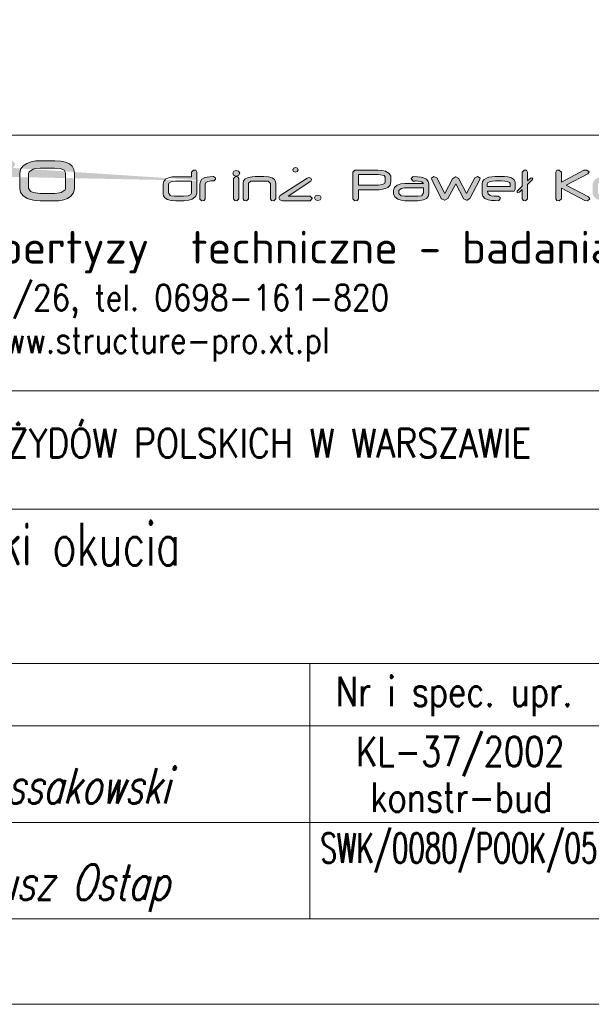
# Model space of a CAD drawing. Header units: millimetres. Extents: x -176817 to 571382, y -58489 to 156123.
# Tile 124 of 256: x -66173 to -65838, y 95765 to 96342. Entities that reach past the tile are written whole.
import ezdxf
from ezdxf.enums import TextEntityAlignment as Align

# ---------------------------------------------------------------- set-up
doc = ezdxf.new("R2010")
doc.units = ezdxf.units.MM
doc.header["$LTSCALE"] = 0.2
doc.layers.get('0').update_dxf_attribs({"lineweight": 13})
for name, color, linetype, lineweight in [('-AAA Cienka', 2, 'Continuous', 18), ('Konstrukcja', 2, 'Continuous', 13), ('Prz', 5, 'Continuous', 13), ('SIATKA', 5, 'Continuous', 13), ('TABELA', 7, 'Continuous', 13)]:
    doc.layers.add(name, color=color, linetype=linetype, lineweight=lineweight)
doc.styles.add('Annotative', font='txt')
doc.styles.add('ROMANS', font='romans.shx')

# ---------------------------------------------------------------- blocks, each defined once
blk = doc.blocks.new('structure pro')
h = blk.add_hatch(color=7)
h.dxf.hatch_style = 1
h.paths.add_polyline_path([(739.2, 22.6), (739.75, 24.09), (741.79, 25.19), (745.17, 25.58), (748.07, 25.58), (749.33, 27.39), (749.17, 28.65), (747.37, 29.9), (747.13, 29.9), (743.75, 29.75), (741, 29.43), (738.81, 28.88), (738.33, 28.65), (735.98, 27.23), (734.56, 25.19), (734.09, 22.6), (734.09, 8.31), (734.09, 7.76), (735.9, 6.34), (738.18, 6.5), (739.2, 8.31)])
h.paths.add_polyline_path([(553.28, 43.25), (550.33, 45.35), (549.87, 45.35), (544.24, 45.15), (539.6, 44.63), (536, 43.65), (535.15, 43.39), (531.22, 40.96), (528.86, 37.63), (528.08, 33.24), (528.08, 9.48), (528.21, 8.44), (531.15, 6.21), (534.95, 6.47), (536.72, 9.42), (536.72, 33.24), (537.63, 35.79), (540.91, 37.56), (546.6, 38.22), (551.38, 38.28), (553.54, 41.29)])
h.paths.add_polyline_path([(115.83, 43.25), (112.82, 45.35), (112.42, 45.35), (106.8, 45.15), (102.15, 44.63), (98.48, 43.65), (97.7, 43.39), (93.77, 40.96), (91.42, 37.63), (90.63, 33.24), (90.63, 9.48), (90.7, 8.44), (93.71, 6.21), (97.44, 6.47), (99.2, 9.42), (99.2, 33.24), (100.12, 35.79), (103.46, 37.56), (109.15, 38.22), (113.93, 38.28), (116.02, 41.29)])
h.paths.add_polyline_path([(1436.84, 35.09), (1434.56, 35.72), (1432.28, 35.09), (1431.18, 33.12), (1432.28, 31.08), (1434.56, 30.45), (1436.84, 31.08), (1437.86, 33.12)])
h.paths.add_polyline_path([(1436.13, 29.75), (1433.93, 29.98), (1432.05, 28.02), (1432.05, 8.31), (1432.99, 6.58), (1435.27, 6.34), (1437.15, 8.31), (1437.15, 28.02)])
h.paths.add_polyline_path([(1405.27, 36.11), (1403.07, 36.19), (1401.18, 34.3), (1401.18, 8.31), (1403.07, 6.34), (1405.27, 6.58), (1406.29, 8.31), (1406.29, 15.45), (1423.96, 6.58), (1426.47, 6.34), (1428.59, 8.15), (1427.33, 10.03), (1411.08, 18.12), (1426.94, 26.06), (1428.28, 27.86), (1426.08, 29.67), (1423.72, 29.51), (1406.29, 20.79), (1406.29, 34.3)])
h.paths.add_polyline_path([(1385.4, 28.65), (1383.59, 29.9), (1380.45, 29.83), (1377.94, 29.75), (1377.15, 29.67), (1374.48, 29.35), (1373.38, 29.04), (1370.71, 27.86), (1369.14, 26.13), (1368.67, 23.86), (1368.67, 22.6), (1368.82, 20.95), (1369.77, 19.22), (1371.34, 17.81), (1373.62, 16.87), (1376.6, 16.32), (1380.21, 16.08), (1388.62, 16.08), (1389.09, 16.08), (1392.07, 15.53), (1393.01, 13.96), (1393.01, 13.1), (1392.94, 12.47), (1391.44, 11.13), (1388.22, 10.74), (1370.71, 10.74), (1369.77, 10.51), (1368.75, 8.31), (1368.82, 7.68), (1370.71, 6.34), (1388.14, 6.34), (1389.64, 6.42), (1392.78, 6.81), (1395.21, 7.68), (1397.02, 9.01), (1398.04, 10.82), (1398.43, 13.1), (1398.43, 14.2), (1398.43, 14.35), (1397.96, 16.55), (1396.78, 18.28), (1394.9, 19.54), (1392.23, 20.24), (1388.85, 20.48), (1380.29, 20.48), (1377.15, 20.71), (1374.64, 21.42), (1373.85, 22.6), (1373.85, 23.86), (1373.93, 24.33), (1376.36, 25.43), (1376.68, 25.43), (1379.9, 25.51), (1383.59, 25.51), (1384.22, 25.58), (1385.55, 27.39)])
h.paths.add_polyline_path([(1324.29, 28.8), (1321.55, 29.98), (1321.47, 29.98), (1319.19, 28.33), (1319.5, 27.08), (1328.85, 8.46), (1329.09, 8.15), (1332.07, 6.74), (1332.38, 6.74), (1335.21, 8.38), (1342.99, 22.76), (1350.6, 8.46), (1350.68, 8.31), (1353.67, 6.81), (1353.98, 6.81), (1356.81, 8.46), (1366.39, 27.08), (1366.7, 28.33), (1366.7, 28.41), (1364.27, 29.98), (1361.6, 28.8), (1353.67, 13.49), (1345.89, 27.78), (1345.89, 27.86), (1342.99, 29.51), (1342.75, 29.51), (1340, 27.78), (1332.23, 13.49)])
h.paths.add_polyline_path([(1308.59, 29.67), (1305.13, 29.9), (1296.49, 29.9), (1293.98, 29.75), (1291.15, 29.2), (1288.8, 28.33), (1286.6, 26.92), (1285.11, 24.8), (1284.56, 22.36), (1284.56, 13.65), (1284.95, 11.45), (1286.36, 9.41), (1288.8, 7.83), (1290.84, 7.13), (1293.59, 6.58), (1296.49, 6.34), (1305.13, 6.34), (1307.49, 6.5), (1310.32, 6.97), (1312.59, 7.76), (1314.56, 9.01), (1316.05, 11.05), (1316.6, 13.65), (1316.6, 22.36), (1316.6, 22.44), (1316.28, 24.72), (1315.26, 26.61), (1313.69, 28.02), (1311.49, 29.04)])
h.paths.add_polyline_path([(1296.57, 25.51), (1304.97, 25.51), (1308.43, 25.19), (1310.63, 24.33), (1311.34, 22.76), (1311.34, 13.65), (1311.18, 12.86), (1308.82, 11.29), (1307.8, 11.05), (1304.97, 10.74), (1296.57, 10.74), (1295.08, 10.74), (1292.41, 11.21), (1291, 11.84), (1289.74, 13.65), (1289.74, 22.36), (1289.97, 23.39), (1292.33, 24.96), (1293.67, 25.27)], flags=16)
h.paths.add_polyline_path([(1258.48, 36.11), (1256.28, 36.19), (1254.4, 34.3), (1254.4, 8.31), (1256.28, 6.34), (1258.48, 6.58), (1259.5, 8.31), (1259.5, 15.45), (1277.17, 6.58), (1279.69, 6.34), (1281.81, 8.15), (1280.55, 10.03), (1264.29, 18.12), (1280.16, 26.06), (1281.49, 27.86), (1279.29, 29.67), (1276.94, 29.51), (1259.5, 20.79), (1259.5, 34.3)])
h.paths.add_polyline_path([(1240.1, 29.75), (1235.86, 29.9), (1233.9, 27.94), (1233.9, 27.63), (1235.86, 25.51), (1237.04, 25.51), (1237.28, 25.51), (1238.14, 25.58), (1238.85, 25.58), (1240.57, 25.51), (1244.34, 24.8), (1245.84, 23.15), (1227.54, 23.15), (1223.61, 22.76), (1220.47, 21.66), (1220.31, 21.58), (1217.56, 19.3), (1216.7, 16.16), (1216.7, 13.18), (1216.7, 13.02), (1217.72, 10.11), (1220.71, 7.83), (1223.93, 6.74), (1227.69, 6.34), (1240.34, 6.34), (1242.15, 6.42), (1245.99, 7.05), (1248.74, 8.46), (1250.39, 10.58), (1250.94, 13.41), (1250.94, 22.68), (1250.55, 24.96), (1248.66, 27.39), (1245.29, 29.04), (1243.56, 29.35)])
h.paths.add_polyline_path([(1240.42, 10.74), (1227.54, 10.74), (1224.16, 11.21), (1221.88, 13.25), (1221.88, 16.24), (1224.08, 18.2), (1227.46, 18.75), (1245.76, 18.75), (1245.76, 17.89), (1245.84, 16.71), (1245.84, 15.53), (1245.84, 14.67), (1245.84, 14.12), (1244.34, 11.29), (1244.11, 11.13)], flags=16)
h.paths.add_polyline_path([(1200.91, 28.65), (1199.11, 29.9), (1196.04, 29.83), (1193.45, 29.75), (1192.67, 29.67), (1190, 29.35), (1188.9, 29.04), (1186.31, 27.86), (1184.74, 26.13), (1184.19, 23.86), (1184.19, 22.6), (1184.42, 20.95), (1185.29, 19.22), (1186.86, 17.81), (1189.13, 16.87), (1192.12, 16.32), (1195.73, 16.08), (1204.13, 16.08), (1204.61, 16.08), (1207.59, 15.53), (1208.53, 13.96), (1208.53, 13.1), (1208.45, 12.47), (1206.96, 11.13), (1203.74, 10.74), (1186.23, 10.74), (1185.29, 10.51), (1184.26, 8.31), (1184.34, 7.68), (1186.23, 6.34), (1203.66, 6.34), (1205.16, 6.42), (1208.3, 6.81), (1210.81, 7.68), (1212.54, 9.01), (1213.56, 10.82), (1213.95, 13.1), (1213.95, 14.2), (1213.95, 14.35), (1213.48, 16.55), (1212.3, 18.28), (1210.42, 19.54), (1207.75, 20.24), (1204.37, 20.48), (1195.81, 20.48), (1192.67, 20.71), (1190.15, 21.42), (1189.37, 22.6), (1189.37, 23.86), (1189.45, 24.33), (1191.88, 25.43), (1192.2, 25.43), (1195.42, 25.51), (1199.11, 25.51), (1199.74, 25.58), (1201.07, 27.39)])
h.paths.add_polyline_path([(1169.11, 28.65), (1167.3, 29.9), (1164.16, 29.83), (1161.65, 29.75), (1160.86, 29.67), (1158.19, 29.35), (1157.09, 29.04), (1154.42, 27.86), (1152.85, 26.13), (1152.38, 23.86), (1152.38, 22.6), (1152.54, 20.95), (1153.48, 19.22), (1155.05, 17.81), (1157.33, 16.87), (1160.23, 16.32), (1163.92, 16.08), (1172.33, 16.08), (1172.72, 16.08), (1175.7, 15.53), (1176.72, 13.96), (1176.72, 13.1), (1176.65, 12.47), (1175.15, 11.13), (1171.86, 10.74), (1154.34, 10.74), (1153.48, 10.51), (1152.46, 8.31), (1152.54, 7.68), (1154.34, 6.34), (1171.86, 6.34), (1173.35, 6.42), (1176.49, 6.81), (1178.92, 7.68), (1180.73, 9.01), (1181.75, 10.82), (1182.07, 13.1), (1182.07, 14.2), (1182.07, 14.35), (1181.67, 16.55), (1180.49, 18.28), (1178.61, 19.54), (1175.94, 20.24), (1172.56, 20.48), (1163.92, 20.48), (1160.78, 20.71), (1158.35, 21.42), (1157.48, 22.6), (1157.48, 23.86), (1157.64, 24.33), (1160.08, 25.43), (1160.39, 25.43), (1163.61, 25.51), (1167.3, 25.51), (1167.93, 25.58), (1169.26, 27.39)])
h.paths.add_polyline_path([(1141.62, 29.67), (1138.16, 29.9), (1129.52, 29.9), (1127.01, 29.75), (1124.18, 29.2), (1121.83, 28.33), (1119.63, 26.92), (1118.06, 24.8), (1117.59, 22.36), (1117.59, 13.65), (1117.98, 11.45), (1119.39, 9.41), (1121.83, 7.83), (1123.87, 7.13), (1126.62, 6.58), (1129.52, 6.34), (1138.16, 6.34), (1140.52, 6.5), (1143.35, 6.97), (1145.62, 7.76), (1147.59, 9.01), (1149.08, 11.05), (1149.63, 13.65), (1149.63, 22.36), (1149.63, 22.44), (1149.24, 24.72), (1148.29, 26.61), (1146.72, 28.02), (1144.45, 29.04)])
h.paths.add_polyline_path([(1129.6, 25.51), (1138.01, 25.51), (1141.46, 25.19), (1143.66, 24.33), (1144.37, 22.76), (1144.37, 13.65), (1144.13, 12.86), (1141.85, 11.29), (1140.83, 11.05), (1138.01, 10.74), (1129.6, 10.74), (1128.11, 10.74), (1125.44, 11.21), (1123.95, 11.84), (1122.77, 13.65), (1122.77, 22.36), (1123.01, 23.39), (1125.36, 24.96), (1126.7, 25.27)], flags=16)
h.paths.add_polyline_path([(1086.96, 34.3), (1084.99, 36.19), (1082.72, 36.11), (1081.62, 34.3), (1081.62, 8.31), (1082.72, 6.58), (1084.99, 6.34), (1086.96, 8.31), (1086.96, 18.67), (1109.81, 6.66), (1112.64, 6.34), (1114.84, 8.15), (1113.58, 10.03), (1091.75, 21.58), (1112.8, 32.65), (1114.13, 34.46), (1111.93, 36.19), (1108.95, 36.03), (1086.96, 24.33)])
h.paths.add_polyline_path([(1052.94, 36.11), (1050.74, 36.19), (1048.78, 34.3), (1048.78, 20.56), (1044.07, 15.92), (1043.59, 15.14), (1044.62, 14.35), (1046.11, 14.67), (1048.78, 17.26), (1048.78, 8.31), (1049.88, 6.58), (1052.08, 6.34), (1053.96, 8.31), (1053.96, 22.29), (1058.83, 27), (1059.22, 27.78), (1058.2, 28.57), (1056.79, 28.33), (1053.96, 25.58), (1053.96, 34.3)])
h.paths.add_polyline_path([(1034.65, 29.67), (1031.51, 29.9), (1021.93, 29.9), (1019.02, 29.75), (1016.2, 29.28), (1013.92, 28.49), (1011.56, 27), (1009.99, 24.96), (1009.52, 22.44), (1009.52, 13.8), (1009.52, 13.1), (1010.38, 10.66), (1012.35, 8.54), (1013.05, 8.07), (1015.41, 7.13), (1018.63, 6.58), (1021.14, 6.42), (1022.32, 6.42), (1025.39, 6.34), (1026.01, 6.42), (1027.27, 8.31), (1027.19, 9.41), (1025.39, 10.74), (1023.89, 10.74), (1021.22, 10.82), (1018.79, 11.13), (1017.53, 11.53), (1015.49, 13.02), (1014.86, 15.45), (1014.86, 15.61), (1040.54, 15.61), (1040.86, 15.61), (1041.96, 17.73), (1041.96, 23.39), (1041.8, 24.72), (1040.62, 26.92), (1038.27, 28.57), (1037.24, 29.04)])
h.paths.add_polyline_path([(1022.71, 25.58), (1026.41, 25.58), (1028.06, 25.58), (1031.9, 25.35), (1034.73, 24.88), (1036.38, 24.01), (1036.93, 22.99), (1036.93, 20.09), (1014.7, 20.09), (1014.7, 22.76), (1015.18, 24.01), (1017.92, 25.19), (1019.89, 25.43)], flags=16)
h.paths.add_polyline_path([(965.23, 28.8), (962.48, 29.98), (962.4, 29.98), (960.04, 28.33), (960.36, 27.08), (969.78, 8.46), (969.94, 8.15), (973, 6.74), (973.32, 6.74), (976.14, 8.38), (983.84, 22.76), (991.46, 8.46), (991.54, 8.31), (994.52, 6.81), (994.91, 6.81), (997.66, 8.46), (1007.24, 27.08), (1007.64, 28.33), (1007.64, 28.41), (1005.2, 29.98), (1002.45, 28.8), (994.52, 13.49), (986.82, 27.78), (986.75, 27.86), (983.84, 29.51), (983.68, 29.51), (980.85, 27.78), (973.16, 13.49)])
h.paths.add_polyline_path([(946.61, 29.75), (942.37, 29.9), (940.41, 27.94), (940.41, 27.63), (942.37, 25.51), (943.55, 25.51), (943.79, 25.51), (944.65, 25.58), (945.36, 25.58), (947.08, 25.51), (950.85, 24.8), (952.35, 23.15), (934.05, 23.15), (930.2, 22.76), (926.98, 21.66), (926.82, 21.58), (924.07, 19.3), (923.21, 16.16), (923.21, 13.18), (923.21, 13.02), (924.23, 10.11), (927.21, 7.83), (930.43, 6.74), (934.2, 6.34), (946.85, 6.34), (948.66, 6.42), (952.5, 7.05), (955.25, 8.46), (956.9, 10.58), (957.45, 13.41), (957.45, 22.68), (957.06, 24.96), (955.17, 27.39), (951.8, 29.04), (950.07, 29.35)])
h.paths.add_polyline_path([(946.93, 10.74), (934.05, 10.74), (930.67, 11.21), (928.39, 13.25), (928.39, 16.24), (930.59, 18.2), (933.97, 18.75), (952.27, 18.75), (952.27, 17.89), (952.35, 16.71), (952.35, 15.53), (952.35, 14.67), (952.35, 14.12), (950.85, 11.29), (950.62, 11.13)], flags=16)
h.paths.add_polyline_path([(911.82, 35.95), (907.89, 36.19), (885.28, 36.19), (883.31, 34.3), (883.31, 8.31), (885.28, 6.34), (887.63, 6.58), (888.81, 8.31), (888.81, 17.02), (907.66, 17.02), (909.07, 17.1), (912.76, 17.49), (915.98, 18.52), (917.4, 19.22), (919.68, 21.66), (920.46, 24.96), (920.46, 29.59), (920.38, 30.3), (918.97, 32.97), (915.75, 34.93), (915.12, 35.17)])
h.paths.add_polyline_path([(888.81, 31.79), (907.97, 31.79), (910.41, 31.71), (913.86, 30.85), (915.04, 29.2), (915.04, 25.11), (914.57, 23.54), (912.29, 22.05), (907.97, 21.5), (888.81, 21.5)], flags=16)
h.paths.add_polyline_path([(851.51, 11.05), (852.6, 9.09), (851.51, 7.05), (849.23, 6.42), (846.95, 7.05), (845.85, 9.09), (846.95, 11.05), (849.23, 11.68)])
h.paths.add_polyline_path([(828.34, 38.54), (827.32, 38.7), (825.59, 38.07), (824.72, 36.42), (825.59, 34.77), (827.39, 34.22), (829.12, 34.85), (829.99, 36.42), (829.75, 37.36), (829.2, 38.07)])
h.paths.add_polyline_path([(842.47, 28.41), (840.82, 29.12), (838.86, 28.49), (812.39, 11.29), (810.98, 9.17), (812.16, 7.05), (814.59, 6.34), (841.69, 6.34), (841.85, 6.34), (843.73, 8.54), (843.73, 8.7), (841.69, 10.74), (820.17, 10.82), (842.47, 25.35), (843.1, 26.68)])
h.paths.add_polyline_path([(801.01, 29.59), (796.45, 29.9), (788.05, 29.9), (784.99, 29.75), (781.14, 29.04), (778.39, 27.7), (776.74, 25.74), (776.19, 23.15), (776.19, 8.31), (777.21, 6.58), (779.41, 6.34), (781.37, 8.31), (781.37, 23.23), (781.37, 23.39), (783.89, 25.35), (785.3, 25.43), (787.58, 25.51), (796.45, 25.51), (798.96, 25.51), (800.38, 25.35), (800.77, 25.27), (802.97, 23.23), (802.97, 8.31), (804.07, 6.58), (806.27, 6.34), (808.23, 8.31), (808.23, 23.23), (808, 24.8), (806.82, 27.08), (804.46, 28.65)])
h.paths.add_polyline_path([(771.79, 35.09), (769.51, 35.72), (767.24, 35.09), (766.14, 33.12), (767.24, 31.08), (769.51, 30.45), (771.79, 31.08), (772.89, 33.12)])
h.paths.add_polyline_path([(771.16, 29.75), (768.96, 29.98), (767, 28.02), (767, 8.31), (768.02, 6.58), (770.22, 6.34), (772.18, 8.31), (772.18, 28.02)])
h.paths.add_polyline_path([(730.01, 36.03), (727.81, 36.19), (725.85, 34.3), (725.85, 29.67), (710.45, 29.67), (706.84, 29.51), (703.23, 28.65), (700.56, 27.23), (698.91, 25.11), (698.2, 22.36), (698.12, 20.09), (698.12, 16.08), (698.2, 13.02), (698.52, 11.21), (699.93, 9.09), (702.44, 7.6), (705.98, 6.66), (710.53, 6.34), (718.39, 6.34), (719.49, 6.42), (723.18, 6.81), (726.4, 7.83), (727.5, 8.38), (730.17, 10.66), (731.03, 13.57), (731.03, 34.3)])
h.paths.add_polyline_path([(717.91, 10.74), (710.45, 10.74), (709.35, 10.74), (706.06, 10.98), (705.03, 11.37), (703.39, 13.96), (703.39, 22.29), (703.7, 23.39), (705.9, 24.88), (710.3, 25.35), (725.85, 25.35), (725.85, 13.73), (725.22, 12.23), (722.63, 11.13)], flags=16)
h.paths.add_polyline_path([(598.24, 45.02), (592.41, 45.35), (578.08, 45.35), (573.83, 45.15), (569.18, 44.3), (565.19, 42.73), (561.52, 40.38), (558.97, 36.97), (558.12, 32.78), (558.12, 18.38), (558.77, 14.72), (561.13, 11.25), (565.25, 8.63), (568.59, 7.46), (573.17, 6.54), (578.08, 6.21), (592.41, 6.21), (596.34, 6.34), (601.05, 7.13), (604.91, 8.57), (608.12, 10.66), (610.67, 14.07), (611.52, 18.38), (611.52, 32.85), (611.52, 33.05), (610.93, 36.84), (609.36, 39.92), (606.68, 42.27), (602.95, 43.97)])
h.paths.add_polyline_path([(578.21, 38.08), (592.15, 38.08), (597.91, 37.63), (601.58, 36.06), (602.82, 33.44), (602.82, 18.38), (602.49, 17.01), (598.63, 14.39), (596.93, 13.93), (592.22, 13.41), (578.21, 13.41), (575.72, 13.54), (571.27, 14.26), (568.85, 15.31), (566.76, 18.38), (566.76, 32.78), (567.22, 34.55), (571.14, 37.1), (573.3, 37.69)], flags=16)
h.paths.add_polyline_path([(508.97, 45.09), (502.82, 45.35), (489.14, 45.35), (484.49, 45.22), (479.71, 44.63), (476.24, 43.65), (472.71, 41.55), (470.29, 38.15), (469.44, 33.77), (469.44, -1.45), (469.57, -2.43), (472.65, -4.65), (476.31, -4.33), (478.08, -1.45), (478.08, 6.54), (504.91, 6.54), (510.08, 6.8), (514.92, 7.78), (518.65, 9.42), (521.4, 11.84), (522.97, 14.92), (523.56, 18.65), (523.56, 33.83), (523.5, 34.55), (522.78, 37.82), (520.95, 40.57), (518.07, 42.67), (514.07, 44.17)])
h.paths.add_polyline_path([(504.91, 13.74), (478.08, 13.74), (478.08, 33.5), (478.08, 33.9), (479.52, 36.25), (483.31, 37.69), (489.47, 38.15), (502.95, 38.15), (506.09, 38.08), (510.08, 37.76), (512.9, 36.84), (514.86, 33.77), (514.86, 18.52), (513.94, 16.09), (510.67, 14.33)], flags=16)
h.paths.add_polyline_path([(405.23, 45.02), (400.13, 45.41), (384.03, 45.41), (379.25, 45.22), (374.61, 44.43), (370.74, 43.06), (366.75, 40.57), (364.2, 37.17), (363.35, 32.98), (363.35, 18.58), (363.41, 17.47), (364.85, 13.41), (368.13, 9.81), (369.3, 9.09), (373.3, 7.46), (378.6, 6.47), (382.79, 6.28), (384.75, 6.21), (389.85, 6.21), (390.9, 6.28), (393.06, 9.42), (392.8, 11.32), (389.85, 13.41), (387.37, 13.48), (382.98, 13.61), (378.79, 14.13), (376.83, 14.79), (373.43, 17.34), (372.25, 21.26), (372.25, 21.59), (415.12, 21.59), (415.64, 21.59), (417.47, 25.13), (417.47, 34.55), (417.28, 36.78), (415.25, 40.44), (411.32, 43.19), (409.62, 43.91)])
h.paths.add_polyline_path([(385.4, 38.22), (391.56, 38.28), (394.24, 38.22), (400.72, 37.82), (405.37, 36.97), (408.18, 35.66), (409.1, 33.83), (409.1, 29.05), (371.99, 29.05), (371.99, 33.5), (372.84, 35.6), (377.42, 37.56), (380.69, 37.95)], flags=16)
edge = h.paths.add_edge_path()
edge.add_line((357.72, 38.28), (359.88, 41.29))
edge.add_line((359.88, 41.29), (359.62, 43.25))
edge.add_line((359.62, 43.25), (356.67, 45.35))
edge.add_line((356.67, 45.35), (356.21, 45.35))
edge.add_line((356.21, 45.35), (350.59, 45.15))
edge.add_line((350.59, 45.15), (345.94, 44.63))
edge.add_line((345.94, 44.63), (342.34, 43.65))
edge.add_line((342.34, 43.65), (341.49, 43.39))
edge.add_line((341.49, 43.39), (337.56, 40.96))
edge.add_line((337.56, 40.96), (335.21, 37.63))
edge.add_line((335.21, 37.63), (334.42, 33.24))
edge.add_line((334.42, 33.24), (334.42, 9.48))
edge.add_line((334.42, 9.48), (334.55, 8.44))
edge.add_line((334.55, 8.44), (337.5, 6.21))
edge.add_line((337.5, 6.21), (341.23, 6.47))
edge.add_line((341.23, 6.47), (343.06, 9.42))
edge.add_line((343.06, 9.42), (343.06, 33.24))
edge.add_line((343.06, 33.24), (343.98, 35.79))
edge.add_line((343.98, 35.79), (347.25, 37.56))
edge.add_line((347.25, 37.56), (352.94, 38.22))
edge.add_line((352.94, 38.22), (357.72, 38.28))
edge.add_line((357.72, 38.28), (352.94, 38.22))
h.paths.add_polyline_path([(281.74, 45.09), (278.01, 45.35), (276.96, 45.28), (274.8, 42.14), (274.8, 17.86), (274.86, 16.88), (275.65, 13.61), (277.55, 10.92), (280.49, 8.9), (284.55, 7.39), (289.66, 6.47), (295.81, 6.21), (299.87, 6.21), (300.19, 6.15), (302.74, 6.15), (304.51, 6.08), (305.23, 6.08), (311.71, 6.34), (317.14, 7.13), (321.59, 8.31), (325.06, 10.01), (327.55, 12.17), (328.99, 14.79), (329.51, 17.86), (329.51, 42.14), (329.38, 43.25), (326.31, 45.35), (322.51, 45.09), (320.74, 42.14), (320.74, 17.8), (320.74, 17.21), (319.04, 15.11), (315.05, 13.87), (308.63, 13.41), (295.81, 13.41), (293.71, 13.48), (288.02, 14.13), (284.55, 15.57), (283.44, 17.86), (283.44, 42.14)])
h.paths.add_polyline_path([(252.15, 55.69), (248.49, 55.95), (247.51, 55.89), (245.28, 52.74), (245.28, 45.02), (242.53, 45.02), (240.96, 44.83), (238.93, 41.49), (240.96, 38.08), (242.53, 37.95), (245.28, 37.89), (245.28, 9.42), (247.05, 6.47), (250.71, 6.21), (251.76, 6.28), (253.92, 9.42), (253.92, 37.89), (267.53, 37.89), (268.58, 37.95), (270.81, 41.03), (270.54, 42.93), (267.53, 45.02), (253.92, 45.02), (253.92, 52.74)])
h.paths.add_polyline_path([(236.05, 43.32), (232.91, 45.35), (198.75, 45.35), (194.17, 45.15), (189.19, 44.24), (185.33, 42.6), (182.58, 40.31), (180.95, 37.23), (180.42, 33.5), (180.42, 18.06), (181.14, 13.87), (183.43, 10.4), (187.36, 7.98), (190.18, 7.06), (194.76, 6.41), (200.58, 6.21), (232.45, 6.21), (234.35, 6.47), (236.45, 9.42), (236.19, 11.32), (233.24, 13.41), (200.84, 13.41), (199.01, 13.48), (193.45, 14.2), (190.11, 15.83), (189, 18.45), (189, 33.77), (189.98, 35.99), (193.38, 37.56), (199.4, 38.08), (232.91, 38.08), (234.35, 38.35), (236.25, 41.75)])
h.paths.add_polyline_path([(127.87, 45.09), (124.21, 45.35), (123.16, 45.28), (121, 42.14), (121, 17.86), (121, 16.88), (121.85, 13.61), (123.75, 10.92), (126.69, 8.9), (130.75, 7.39), (135.79, 6.47), (141.94, 6.21), (146, 6.21), (146.33, 6.15), (148.88, 6.15), (150.71, 6.08), (151.43, 6.08), (157.85, 6.34), (163.28, 7.13), (167.79, 8.31), (171.2, 10.01), (173.68, 12.17), (175.19, 14.79), (175.65, 17.86), (175.65, 42.14), (175.58, 43.25), (172.44, 45.35), (168.71, 45.09), (166.94, 42.14), (166.94, 17.8), (166.88, 17.21), (165.24, 15.11), (161.18, 13.87), (154.83, 13.41), (141.94, 13.41), (139.91, 13.48), (134.15, 14.13), (130.75, 15.57), (129.57, 17.86), (129.57, 42.14)])
h.paths.add_polyline_path([(69.3, 55.69), (65.63, 55.95), (64.65, 55.89), (62.49, 52.74), (62.49, 45.02), (59.67, 45.02), (58.1, 44.83), (56.07, 41.49), (58.1, 38.08), (59.67, 37.95), (62.49, 37.89), (62.49, 9.42), (64.19, 6.47), (67.92, 6.21), (68.9, 6.28), (71.06, 9.42), (71.06, 37.89), (84.68, 37.89), (85.79, 37.95), (87.95, 41.03), (87.69, 42.93), (84.68, 45.02), (71.06, 45.02), (71.06, 52.74)])
h.paths.add_polyline_path([(31.73, 43.25), (28.78, 45.35), (23.55, 45.35), (19.29, 45.15), (17.98, 45.09), (13.6, 44.5), (11.7, 44.04), (7.38, 42.08), (4.7, 39.13), (3.85, 35.34), (3.85, 33.18), (4.18, 30.49), (5.68, 27.61), (8.3, 25.32), (12.09, 23.69), (17.07, 22.77), (23.16, 22.44), (37.16, 22.44), (37.88, 22.44), (42.85, 21.46), (44.49, 18.84), (44.49, 17.4), (44.36, 16.36), (41.87, 14.2), (36.44, 13.41), (7.25, 13.41), (5.75, 13.15), (4.04, 9.42), (4.18, 8.37), (7.25, 6.21), (36.38, 6.21), (38.8, 6.28), (44.1, 6.93), (48.16, 8.44), (51.1, 10.66), (52.87, 13.61), (53.46, 17.4), (53.46, 19.17), (53.46, 19.5), (52.74, 23.16), (50.77, 26.04), (47.57, 28.14), (43.18, 29.38), (37.49, 29.77), (23.22, 29.77), (17.98, 30.03), (13.86, 31.21), (12.49, 33.31), (12.49, 35.34), (12.62, 36.12), (16.74, 37.95), (17.26, 38.02), (22.57, 38.08), (28.78, 38.08), (29.83, 38.22), (31.99, 41.29)])
edge = h.paths.add_edge_path()
edge.add_line((748.07, 25.58), (745.17, 25.58))
edge.add_line((551.38, 38.28), (546.6, 38.22))
edge.add_line((113.93, 38.28), (109.15, 38.22))
at = {"color": 7, "lineweight": 0}
for p, q in [((561.52, 40.38), (558.97, 36.97)), ((565.19, 42.73), (561.52, 40.38)), ((569.18, 44.3), (565.19, 42.73)), ((573.83, 45.15), (569.18, 44.3)), ((578.08, 45.35), (573.83, 45.15)), ((592.41, 45.35), (578.08, 45.35)), ((598.24, 45.02), (592.41, 45.35)), ((602.95, 43.97), (598.24, 45.02)), ((606.68, 42.27), (602.95, 43.97)), ((609.36, 39.92), (606.68, 42.27)), ((610.93, 36.84), (609.36, 39.92)), ((827.32, 38.7), (825.59, 38.07)), ((828.34, 38.54), (827.32, 38.7)), ((829.2, 38.07), (828.34, 38.54)), ((558.97, 36.97), (558.12, 32.78)), ((558.12, 32.78), (558.12, 18.38)), ((566.76, 32.78), (567.22, 34.55)), ((566.76, 18.38), (566.76, 32.78)), ((567.22, 34.55), (571.14, 37.1)), ((571.14, 37.1), (573.3, 37.69)), ((573.3, 37.69), (578.21, 38.08)), ((578.21, 38.08), (592.15, 38.08)), ((592.15, 38.08), (597.91, 37.63)), ((597.91, 37.63), (601.58, 36.06)), ((601.58, 36.06), (602.82, 33.44)), ((602.82, 33.44), (602.82, 18.38)), ((611.52, 33.05), (610.93, 36.84)), ((611.52, 32.85), (611.52, 33.05)), ((611.52, 18.38), (611.52, 32.85)), ((706.84, 29.51), (703.23, 28.65)), ((710.45, 29.67), (706.84, 29.51)), ((725.85, 29.67), (710.45, 29.67)), ((727.81, 36.19), (725.85, 34.3)), ((725.85, 34.3), (725.85, 29.67)), ((730.01, 36.03), (727.81, 36.19)), ((731.03, 34.3), (730.01, 36.03)), ((731.03, 13.57), (731.03, 34.3)), ((767.24, 35.09), (766.14, 33.12)), ((766.14, 33.12), (767.24, 31.08)), ((768.96, 29.98), (767, 28.02)), ((769.51, 35.72), (767.24, 35.09)), ((767.24, 31.08), (769.51, 30.45)), ((771.16, 29.75), (768.96, 29.98)), ((771.79, 35.09), (769.51, 35.72)), ((769.51, 30.45), (771.79, 31.08)), ((772.18, 28.02), (771.16, 29.75)), ((772.89, 33.12), (771.79, 35.09)), ((771.79, 31.08), (772.89, 33.12)), ((781.14, 29.04), (778.39, 27.7)), ((784.99, 29.75), (781.14, 29.04)), ((788.05, 29.9), (784.99, 29.75)), ((796.45, 29.9), (788.05, 29.9)), ((801.01, 29.59), (796.45, 29.9)), ((804.46, 28.65), (801.01, 29.59)), ((825.59, 38.07), (824.72, 36.42)), ((824.72, 36.42), (825.59, 34.77)), ((825.59, 34.77), (827.39, 34.22)), ((827.39, 34.22), (829.12, 34.85)), ((829.12, 34.85), (829.99, 36.42)), ((829.75, 37.36), (829.2, 38.07)), ((829.99, 36.42), (829.75, 37.36)), ((840.82, 29.12), (838.86, 28.49)), ((842.47, 28.41), (840.82, 29.12)), ((885.28, 36.19), (883.31, 34.3)), ((883.31, 34.3), (883.31, 8.31)), ((907.89, 36.19), (885.28, 36.19)), ((888.81, 21.5), (888.81, 31.79)), ((888.81, 31.79), (907.97, 31.79)), ((911.82, 35.95), (907.89, 36.19)), ((907.97, 31.79), (910.41, 31.71)), ((910.41, 31.71), (913.86, 30.85)), ((915.12, 35.17), (911.82, 35.95)), ((913.86, 30.85), (915.04, 29.2)), ((915.04, 29.2), (915.04, 25.11)), ((915.75, 34.93), (915.12, 35.17)), ((918.97, 32.97), (915.75, 34.93)), ((920.38, 30.3), (918.97, 32.97)), ((920.46, 29.59), (920.38, 30.3)), ((920.46, 24.96), (920.46, 29.59)), ((942.37, 29.9), (940.41, 27.94)), ((946.61, 29.75), (942.37, 29.9)), ((950.07, 29.35), (946.61, 29.75)), ((951.8, 29.04), (950.07, 29.35)), ((955.17, 27.39), (951.8, 29.04)), ((962.4, 29.98), (960.04, 28.33)), ((962.48, 29.98), (962.4, 29.98)), ((965.23, 28.8), (962.48, 29.98)), ((983.68, 29.51), (980.85, 27.78)), ((983.84, 29.51), (983.68, 29.51)), ((986.75, 27.86), (983.84, 29.51)), ((1005.2, 29.98), (1002.45, 28.8)), ((1007.64, 28.41), (1005.2, 29.98)), ((1016.2, 29.28), (1013.92, 28.49)), ((1019.02, 29.75), (1016.2, 29.28)), ((1021.93, 29.9), (1019.02, 29.75)), ((1031.51, 29.9), (1021.93, 29.9)), ((1034.65, 29.67), (1031.51, 29.9)), ((1037.24, 29.04), (1034.65, 29.67)), ((1038.27, 28.57), (1037.24, 29.04)), ((1050.74, 36.19), (1048.78, 34.3)), ((1048.78, 34.3), (1048.78, 20.56)), ((1052.94, 36.11), (1050.74, 36.19)), ((1053.96, 34.3), (1052.94, 36.11)), ((1053.96, 25.58), (1053.96, 34.3)), ((1082.72, 36.11), (1081.62, 34.3)), ((1081.62, 34.3), (1081.62, 8.31)), ((1084.99, 36.19), (1082.72, 36.11)), ((1086.96, 34.3), (1084.99, 36.19)), ((1108.95, 36.03), (1086.96, 24.33)), ((1086.96, 24.33), (1086.96, 34.3)), ((1091.75, 21.58), (1112.8, 32.65)), ((1111.93, 36.19), (1108.95, 36.03)), ((1114.13, 34.46), (1111.93, 36.19)), ((1112.8, 32.65), (1114.13, 34.46)), ((698.2, 22.36), (698.12, 20.09)), ((698.12, 20.09), (698.12, 16.08)), ((698.91, 25.11), (698.2, 22.36)), ((700.56, 27.23), (698.91, 25.11)), ((703.23, 28.65), (700.56, 27.23)), ((703.39, 22.29), (703.7, 23.39)), ((703.39, 13.96), (703.39, 22.29)), ((703.7, 23.39), (705.9, 24.88)), ((705.9, 24.88), (710.3, 25.35)), ((710.3, 25.35), (725.85, 25.35)), ((725.85, 25.35), (725.85, 13.73)), ((748.07, 25.58), (745.17, 25.58)), ((767, 28.02), (767, 8.31)), ((772.18, 8.31), (772.18, 28.02)), ((776.74, 25.74), (776.19, 23.15)), ((776.19, 23.15), (776.19, 8.31)), ((778.39, 27.7), (776.74, 25.74)), ((781.37, 23.39), (783.89, 25.35)), ((781.37, 23.23), (781.37, 23.39)), ((781.37, 8.31), (781.37, 23.23)), ((783.89, 25.35), (785.3, 25.43)), ((785.3, 25.43), (787.58, 25.51)), ((787.58, 25.51), (796.45, 25.51)), ((796.45, 25.51), (798.96, 25.51)), ((798.96, 25.51), (800.38, 25.35)), ((800.38, 25.35), (800.77, 25.27)), ((800.77, 25.27), (802.97, 23.23)), ((802.97, 23.23), (802.97, 8.31)), ((806.82, 27.08), (804.46, 28.65)), ((808, 24.8), (806.82, 27.08)), ((808.23, 23.23), (808, 24.8)), ((808.23, 8.31), (808.23, 23.23)), ((838.86, 28.49), (812.39, 11.29)), ((820.17, 10.82), (842.47, 25.35)), ((843.1, 26.68), (842.47, 28.41)), ((842.47, 25.35), (843.1, 26.68)), ((907.97, 21.5), (888.81, 21.5)), ((912.29, 22.05), (907.97, 21.5)), ((914.57, 23.54), (912.29, 22.05)), ((915.04, 25.11), (914.57, 23.54)), ((917.4, 19.22), (919.68, 21.66)), ((919.68, 21.66), (920.46, 24.96)), ((924.07, 19.3), (923.21, 16.16)), ((926.82, 21.58), (924.07, 19.3)), ((926.98, 21.66), (926.82, 21.58)), ((930.2, 22.76), (926.98, 21.66)), ((934.05, 23.15), (930.2, 22.76)), ((952.35, 23.15), (934.05, 23.15)), ((934.05, 23.15), (934.05, 23.15)), ((940.41, 27.94), (940.41, 27.63)), ((940.41, 27.63), (942.37, 25.51)), ((942.37, 25.51), (943.55, 25.51)), ((943.55, 25.51), (943.79, 25.51)), ((943.79, 25.51), (944.65, 25.58)), ((944.65, 25.58), (945.36, 25.58)), ((945.36, 25.58), (947.08, 25.51)), ((947.08, 25.51), (950.85, 24.8)), ((950.85, 24.8), (952.35, 23.15)), ((957.06, 24.96), (955.17, 27.39)), ((957.45, 22.68), (957.06, 24.96)), ((957.45, 13.41), (957.45, 22.68)), ((960.04, 28.33), (960.36, 27.08)), ((960.36, 27.08), (969.78, 8.46)), ((973.16, 13.49), (965.23, 28.8)), ((980.85, 27.78), (973.16, 13.49)), ((976.14, 8.38), (983.84, 22.76)), ((983.84, 22.76), (991.46, 8.46)), ((986.82, 27.78), (986.75, 27.86)), ((994.52, 13.49), (986.82, 27.78)), ((1002.45, 28.8), (994.52, 13.49)), ((997.66, 8.46), (1007.24, 27.08)), ((1007.24, 27.08), (1007.64, 28.33)), ((1007.64, 28.33), (1007.64, 28.41)), ((1009.99, 24.96), (1009.52, 22.44)), ((1009.52, 22.44), (1009.52, 13.8)), ((1011.56, 27), (1009.99, 24.96)), ((1013.92, 28.49), (1011.56, 27)), ((1014.7, 22.76), (1015.18, 24.01)), ((1014.7, 20.09), (1014.7, 22.76)), ((1036.93, 20.09), (1014.7, 20.09)), ((1015.18, 24.01), (1017.92, 25.19)), ((1017.92, 25.19), (1019.89, 25.43)), ((1019.89, 25.43), (1022.71, 25.58)), ((1022.71, 25.58), (1026.41, 25.58)), ((1026.41, 25.58), (1028.06, 25.58)), ((1028.06, 25.58), (1031.9, 25.35)), ((1031.9, 25.35), (1034.73, 24.88)), ((1034.73, 24.88), (1036.38, 24.01)), ((1036.38, 24.01), (1036.93, 22.99)), ((1036.93, 22.99), (1036.93, 20.09)), ((1040.62, 26.92), (1038.27, 28.57)), ((1041.8, 24.72), (1040.62, 26.92)), ((1041.96, 23.39), (1041.8, 24.72)), ((1041.96, 17.73), (1041.96, 23.39)), ((1048.78, 20.56), (1044.07, 15.92)), ((1056.79, 28.33), (1053.96, 25.58)), ((1053.96, 22.29), (1058.83, 27)), ((1053.96, 8.31), (1053.96, 22.29)), ((1058.2, 28.57), (1056.79, 28.33)), ((1059.22, 27.78), (1058.2, 28.57)), ((1058.83, 27), (1059.22, 27.78)), ((1113.58, 10.03), (1091.75, 21.58)), ((558.12, 18.38), (558.77, 14.72)), ((558.77, 14.72), (561.13, 11.25)), ((561.13, 11.25), (565.25, 8.63)), ((568.85, 15.31), (566.76, 18.38)), ((571.27, 14.26), (568.85, 15.31)), ((575.72, 13.54), (571.27, 14.26)), ((578.21, 13.41), (575.72, 13.54)), ((592.22, 13.41), (578.21, 13.41)), ((596.93, 13.93), (592.22, 13.41)), ((598.63, 14.39), (596.93, 13.93)), ((602.49, 17.01), (598.63, 14.39)), ((602.82, 18.38), (602.49, 17.01)), ((604.91, 8.57), (608.12, 10.66)), ((608.12, 10.66), (610.67, 14.07)), ((610.67, 14.07), (611.52, 18.38)), ((698.12, 16.08), (698.2, 13.02)), ((698.2, 13.02), (698.52, 11.21)), ((698.52, 11.21), (699.93, 9.09)), ((705.03, 11.37), (703.39, 13.96)), ((706.06, 10.98), (705.03, 11.37)), ((709.35, 10.74), (706.06, 10.98)), ((710.45, 10.74), (709.35, 10.74)), ((717.91, 10.74), (710.45, 10.74)), ((722.63, 11.13), (717.91, 10.74)), ((725.22, 12.23), (722.63, 11.13)), ((725.85, 13.73), (725.22, 12.23)), ((727.5, 8.38), (730.17, 10.66)), ((730.17, 10.66), (731.03, 13.57)), ((812.39, 11.29), (810.98, 9.17)), ((841.69, 10.74), (820.17, 10.82)), ((843.73, 8.7), (841.69, 10.74)), ((845.85, 9.09), (846.95, 11.05)), ((846.95, 11.05), (849.23, 11.68)), ((846.95, 11.05), (846.95, 11.05)), ((849.23, 11.68), (849.23, 11.68)), ((849.23, 11.68), (851.51, 11.05)), ((851.51, 11.05), (851.51, 11.05)), ((851.51, 11.05), (852.6, 9.09)), ((888.81, 8.31), (888.81, 17.02)), ((888.81, 17.02), (907.66, 17.02)), ((907.66, 17.02), (909.07, 17.1)), ((909.07, 17.1), (912.76, 17.49)), ((912.76, 17.49), (915.98, 18.52)), ((915.98, 18.52), (917.4, 19.22)), ((923.21, 16.16), (923.21, 13.18)), ((923.21, 13.18), (923.21, 13.02)), ((923.21, 13.02), (924.23, 10.11)), ((924.23, 10.11), (927.21, 7.83)), ((928.39, 16.24), (930.59, 18.2)), ((928.39, 13.25), (928.39, 16.24)), ((930.67, 11.21), (928.39, 13.25)), ((930.59, 18.2), (933.97, 18.75)), ((934.05, 10.74), (930.67, 11.21)), ((933.97, 18.75), (952.27, 18.75)), ((946.93, 10.74), (934.05, 10.74)), ((950.62, 11.13), (946.93, 10.74)), ((950.85, 11.29), (950.62, 11.13)), ((952.35, 14.12), (950.85, 11.29)), ((952.27, 18.75), (952.27, 17.89)), ((952.27, 17.89), (952.35, 16.71)), ((952.35, 16.71), (952.35, 15.53)), ((952.35, 15.53), (952.35, 14.67)), ((952.35, 14.67), (952.35, 14.12)), ((955.25, 8.46), (956.9, 10.58)), ((956.9, 10.58), (957.45, 13.41)), ((1009.52, 13.8), (1009.52, 13.1)), ((1009.52, 13.1), (1010.38, 10.66)), ((1010.38, 10.66), (1012.35, 8.54)), ((1014.86, 15.45), (1014.86, 15.61)), ((1014.86, 15.61), (1040.54, 15.61)), ((1015.49, 13.02), (1014.86, 15.45)), ((1017.53, 11.53), (1015.49, 13.02)), ((1018.79, 11.13), (1017.53, 11.53)), ((1021.22, 10.82), (1018.79, 11.13)), ((1023.89, 10.74), (1021.22, 10.82)), ((1025.39, 10.74), (1023.89, 10.74)), ((1027.19, 9.41), (1025.39, 10.74)), ((1040.54, 15.61), (1040.86, 15.61)), ((1040.86, 15.61), (1041.96, 17.73)), ((1044.07, 15.92), (1043.59, 15.14)), ((1043.59, 15.14), (1044.62, 14.35)), ((1044.62, 14.35), (1046.11, 14.67)), ((1046.11, 14.67), (1048.78, 17.26)), ((1048.78, 17.26), (1048.78, 8.31)), ((1086.96, 18.67), (1109.81, 6.66)), ((1086.96, 8.31), (1086.96, 18.67)), ((1114.84, 8.15), (1113.58, 10.03)), ((565.25, 8.63), (568.59, 7.46)), ((568.59, 7.46), (573.17, 6.54)), ((573.17, 6.54), (578.08, 6.21)), ((578.08, 6.21), (592.41, 6.21)), ((592.41, 6.21), (596.34, 6.34)), ((596.34, 6.34), (601.05, 7.13)), ((601.05, 7.13), (604.91, 8.57)), ((699.93, 9.09), (702.44, 7.6)), ((702.44, 7.6), (705.98, 6.66)), ((705.98, 6.66), (710.53, 6.34)), ((710.53, 6.34), (718.39, 6.34)), ((718.39, 6.34), (719.49, 6.42)), ((719.49, 6.42), (723.18, 6.81)), ((723.18, 6.81), (726.4, 7.83)), ((726.4, 7.83), (727.5, 8.38)), ((767, 8.31), (768.02, 6.58)), ((768.02, 6.58), (770.22, 6.34)), ((770.22, 6.34), (772.18, 8.31)), ((776.19, 8.31), (777.21, 6.58)), ((777.21, 6.58), (779.41, 6.34)), ((779.41, 6.34), (781.37, 8.31)), ((802.97, 8.31), (804.07, 6.58)), ((804.07, 6.58), (806.27, 6.34)), ((806.27, 6.34), (808.23, 8.31)), ((810.98, 9.17), (812.16, 7.05)), ((812.16, 7.05), (814.59, 6.34)), ((814.59, 6.34), (841.69, 6.34)), ((841.69, 6.34), (841.85, 6.34)), ((841.85, 6.34), (843.73, 8.54)), ((843.73, 8.54), (843.73, 8.7)), ((846.95, 7.05), (845.85, 9.09)), ((845.85, 9.09), (845.85, 9.09)), ((849.23, 6.42), (846.95, 7.05)), ((846.95, 7.05), (846.95, 7.05)), ((851.51, 7.05), (849.23, 6.42)), ((849.23, 6.42), (849.23, 6.42)), ((852.6, 9.09), (851.51, 7.05)), ((851.51, 7.05), (851.51, 7.05)), ((852.6, 9.09), (852.6, 9.09)), ((852.6, 9.09), (852.6, 9.09)), ((852.6, 9.09), (852.6, 9.09)), ((883.31, 8.31), (885.28, 6.34)), ((885.28, 6.34), (887.63, 6.58)), ((887.63, 6.58), (888.81, 8.31)), ((927.21, 7.83), (927.21, 7.83)), ((927.21, 7.83), (930.43, 6.74)), ((930.43, 6.74), (934.2, 6.34)), ((934.2, 6.34), (946.85, 6.34)), ((946.85, 6.34), (948.66, 6.42)), ((948.66, 6.42), (952.5, 7.05)), ((952.5, 7.05), (955.25, 8.46)), ((969.78, 8.46), (969.94, 8.15)), ((969.94, 8.15), (973, 6.74)), ((973, 6.74), (973.32, 6.74)), ((973.32, 6.74), (976.14, 8.38)), ((991.46, 8.46), (991.54, 8.31)), ((991.54, 8.31), (994.52, 6.81)), ((994.52, 6.81), (994.91, 6.81)), ((994.91, 6.81), (997.66, 8.46)), ((1012.35, 8.54), (1013.05, 8.07)), ((1013.05, 8.07), (1015.41, 7.13)), ((1015.41, 7.13), (1018.63, 6.58)), ((1018.63, 6.58), (1021.14, 6.42)), ((1021.14, 6.42), (1022.32, 6.42)), ((1022.32, 6.42), (1025.39, 6.34)), ((1025.39, 6.34), (1026.01, 6.42)), ((1026.01, 6.42), (1027.27, 8.31)), ((1027.27, 8.31), (1027.19, 9.41)), ((1048.78, 8.31), (1049.88, 6.58)), ((1049.88, 6.58), (1052.08, 6.34)), ((1052.08, 6.34), (1053.96, 8.31)), ((1081.62, 8.31), (1082.72, 6.58)), ((1082.72, 6.58), (1084.99, 6.34)), ((1084.99, 6.34), (1086.96, 8.31)), ((1109.81, 6.66), (1112.64, 6.34)), ((1112.64, 6.34), (1114.84, 8.15))]:
    blk.add_line(p, q, dxfattribs=at)
blk.add_lwpolyline([(739.2, 22.6), (739.75, 24.09), (741.79, 25.19), (745.17, 25.58), (748.07, 25.58), (749.33, 27.39), (749.17, 28.65), (747.37, 29.9), (747.13, 29.9), (743.75, 29.75), (741, 29.43), (738.81, 28.88), (738.33, 28.65), (735.98, 27.23), (734.56, 25.19), (734.09, 22.6), (734.09, 8.31), (734.09, 7.76), (735.9, 6.34), (738.18, 6.5), (739.2, 8.31)], close=True, dxfattribs=at)
blk = doc.blocks.new('A$C72E22663')
at = {"layer": 'Prz'}
blk.add_lwpolyline([(-1140, 0), (0, 0), (0, 459.29), (-1140, 459.29)], close=True, dxfattribs=at)
at = {"layer": 'TABELA', "color": 3}
for p, q in [((-1140, 309.42), (-248.8, 309.42)), ((-1140, 240.18), (-248.8, 240.18)), ((-1140, 149.76), (-248.8, 149.76)), ((-624.74, 56.54), (-624.74, 149.76)), ((-1140, 113.08), (-248.8, 113.08)), ((-624.74, 0), (-624.74, 93.22))]:
    blk.add_line(p, q, dxfattribs=at)
at = {"layer": 'TABELA', "color": 2}
blk.add_line((-1140, 56.54), (-248.8, 56.54), dxfattribs=at)
at = {"color": 7, "xscale": 0.6000000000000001, "yscale": 0.6000000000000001, "zscale": 0.6000000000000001}
blk.add_blockref('structure pro', (-1129.49, 417.06), dxfattribs=at)
at = {"layer": 'Konstrukcja', "color": 3, "insert": (-1129.09, 287.2), "char_height": 16.8, "width": 819.9123, "attachment_point": 1, "style": 'ROMANS'}
blk.add_mtext('\\pt151.2;{\\W0.9;\\C4;Inwestycja:\\W0.7;  ^I\\W0.85;MUZEUM HISTORII ŻYDÓW POLSKICH W WARSZAWIE }', dxfattribs=at)
at = {"layer": 'TABELA', "color": 4, "style": 'ROMANS'}
for s, width, p in [('Nr i spec. upr.', 0.8, (-609.4, 124.65)), ('KL-37/2002', 0.8, (-597.45, 89.49)), ('konstr-bud', 0.8, (-589.19, 62.68)), ('SWK/0080/POOK/05', 0.65, (-618.42, 32.95))]:
    blk.add_text(s, height=17.28, rotation=360, dxfattribs=dict(at, width=width)).set_placement(p)
at = {"layer": 'TABELA', "color": 3, "style": 'ROMANS', "oblique": 15}
for s, width, p, p2 in [('dr inż. Paweł Kossakowski', 0.608363, (-965.19, 67.68), (-706.88, 67.68)), ('mgr inż. Arkadiusz Ostap', 0.634942, (-965.19, 11.14), (-706.88, 11.14))]:
    blk.add_text(s, height=20.736, rotation=360, dxfattribs=dict(at, width=width)).set_placement(p, p2, align=Align.FIT)
at = {"layer": 'TABELA', "color": 3, "insert": (-1127.87, 403.18), "char_height": 23, "width": 879.0694, "attachment_point": 1, "rotation": 360, "style": 'Annotative'}
blk.add_mtext('{\\fISOCPEUR|b0|i0|c238|p34;\\H0.83333x;\\C7;projekty  budowlane - ekspertyzy  techniczne - badania  materiałowe}', dxfattribs=at)
at = {"layer": 'TABELA', "color": 4, "insert": (-1127.87, 371.6), "char_height": 15, "width": 814.5919, "attachment_point": 1, "rotation": 360, "style": 'Annotative'}
blk.add_mtext('{\\Fromans|c238;\\H1x;\\W0.85;25-384 Kielce, ul. Kochanowskiego 7/26, tel. 0698-161-820^Jemail: structure-pro@o2.pl, http://www.structure-pro.xt.pl}', dxfattribs=at)

msp = doc.modelspace()

# ---------------------------------------------------------------- linework, layer by layer
at = {"layer": '-AAA Cienka'}
for points in [[(-74228.3869, 95765.4313), (-65328.3869, 95765.4313), (-65328.3869, 101345.4313), (-74228.3869, 101345.4313)], [(-74178.3869, 95815.4313), (-65378.3869, 95815.4313), (-65378.3869, 101295.4313), (-74178.3869, 101295.4313)]]:
    msp.add_lwpolyline(points, close=True, dxfattribs=at)

# ---------------------------------------------------------------- block references
at = {"layer": 'SIATKA', "color": 42}
msp.add_blockref('A$C72E22663', (-65378.3869, 95815.4313), dxfattribs=at)

# ---------------------------------------------------------------- texts
at = {"layer": 'TABELA', "color": 2, "style": 'ROMANS', "width": 0.7}
msp.add_text('Płaskowniki okucia', height=25, rotation=359.9999951, dxfattribs=at).set_placement((-66294.6804, 96022.5652))

doc.saveas('drawing.dxf')
